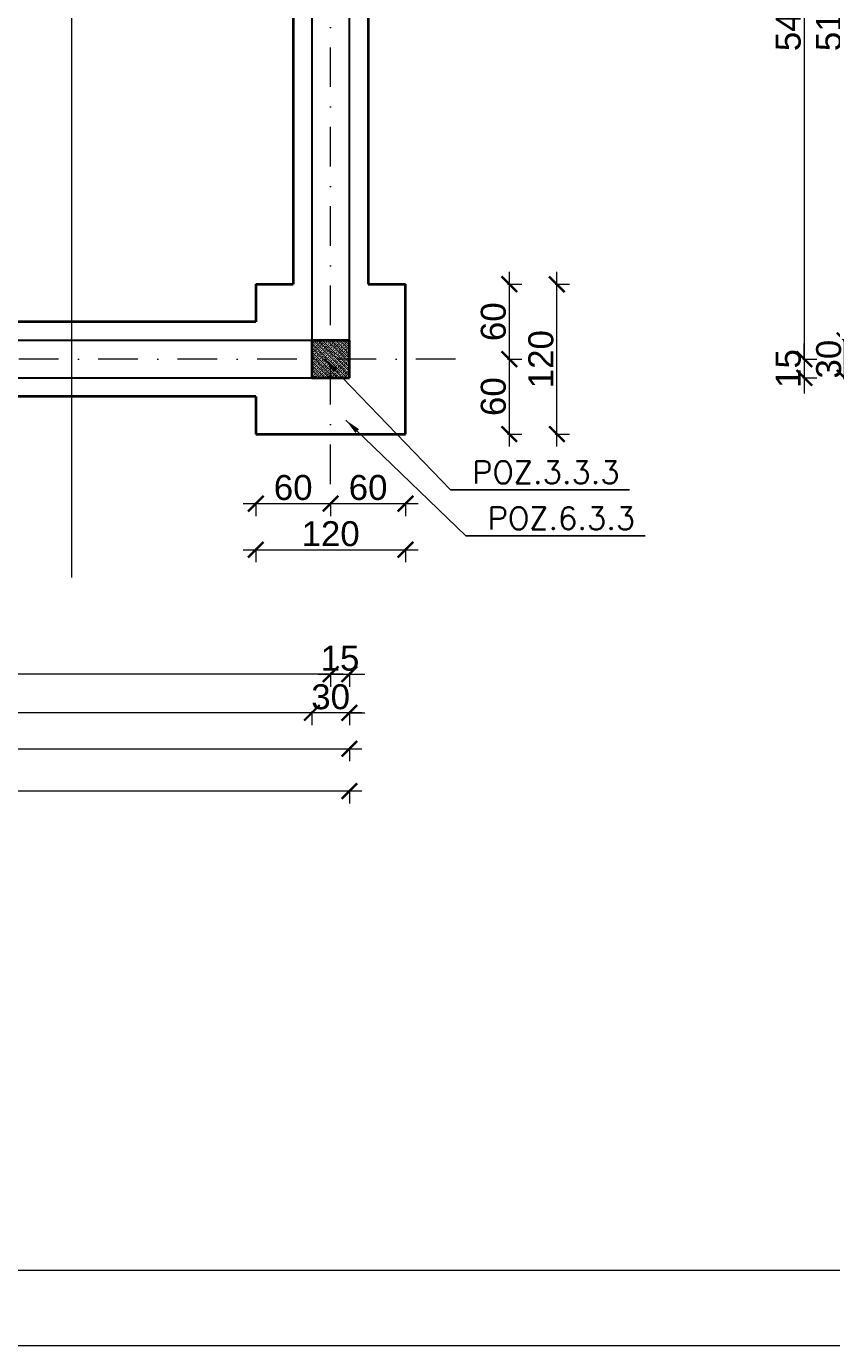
# Model space of a CAD drawing. Extents: x 4615668 to 9294084, y 5328875 to 10688993.
# Tile 15 of 67: x 4663027 to 4663672, y 5328982 to 5330039. Entities that reach past the tile are written whole.
import ezdxf

# ---------------------------------------------------------------- set-up
doc = ezdxf.new("R2010")
doc.units = 0
doc.header["$MEASUREMENT"] = 0
doc.linetypes.add('DASHDOT', pattern=[25.4, 12.7, -6.35, 0, -6.35])
for name, color, linetype, lineweight in [('hatch', 253, 'Continuous', 0), ('k', 7, 'Continuous', 13), ('K-OPISY', 252, 'Continuous', 15), ('K-SCIANY CIENKI', 163, 'Continuous', 30), ('K-SCIANY GRUBY', 195, 'Continuous', 40), ('K-WIDOK', 45, 'Continuous', 20), ('Osie', 175, 'DASHDOT', 9)]:
    doc.layers.add(name, color=color, linetype=linetype, lineweight=lineweight)
doc.styles.add('Arial Narrow 20', font='arial.ttf', dxfattribs={"height": 20})
doc.styles.add('Simplex', font='simplex.shx')
doc.dimstyles.new('1do100 ok', dxfattribs={"dimscale": 0.5, "dimtxt": 12, "dimasz": 25, "dimexe": 20, "dimexo": 0, "dimgap": 5, "dimtad": 1, "dimdec": 0, "dimzin": 9, "dimtxsty": 'Arial Narrow 20', "dimblk": 'ARCHTICK', "dimcen": 3, "dimdle": 20, "dimclrd": 256, "dimclre": 256, "dimclrt": 256, "dimadec": 0, "dimazin": 2, "dimtfac": 1, "dimtdec": 0, "dimtix": 1, "dimtmove": 2, "dimatfit": 3, "dimldrblk": 'NONE', "dimfxl": 0, "dimtvp": 1, "dimtolj": 1, "dimtzin": 0, "dimlwd": 5, "dimlwe": 5, "dimarcsym": 0})
doc.dimstyles.new('1do50', dxfattribs={"dimscale": 5, "dimtxt": 2.5, "dimasz": 2.5, "dimexe": 2.5, "dimexo": 0.5, "dimgap": 1, "dimtad": 1, "dimdec": 1, "dimrnd": 0.5, "dimzin": 12, "dimdsep": 46, "dimtxsty": 'Simplex', "dimblk": 'OBLIQUE', "dimcen": 0.5, "dimdle": 2.5, "dimclrd": 256, "dimclre": 256, "dimclrt": 256, "dimadec": 1, "dimazin": 3, "dimtfac": 1, "dimtdec": 1, "dimtix": 1, "dimtmove": 0, "dimatfit": 3, "dimfxl": 0, "dimtolj": 1, "dimtzin": 0, "dimarcsym": 0})

# ---------------------------------------------------------------- blocks, each defined once
blk = doc.blocks.new('_Oblique')
at = {"color": 0, "linetype": 'ByBlock', "lineweight": -2}
blk.add_line((-0.5, -0.5), (0.5, 0.5), dxfattribs=at)
blk = doc.blocks.new('G$C61CBF25F')
at = {"layer": 'Osie', "lineweight": 0, "ltscale": 2.5}
for p, q in [((1425, 0), (1425, 1880)), ((1525, 100), (204.8, 100))]:
    blk.add_line(p, q, dxfattribs=at)
blk = doc.blocks.new('_ArchTick')
at = {"color": 0, "linetype": 'ByBlock', "const_width": 0.15}
blk.add_lwpolyline([(-0.5, -0.5), (0.5, 0.5)], dxfattribs=at)
blk = doc.blocks.new('*D7198')
at = {"layer": 'Defpoints', "color": 0}
for p in [(4663307.3, 5330312.4), (4663344.9, 5329772.4), (4663650.1, 5329772.4)]:
    blk.add_point(p, dxfattribs=at)
at = {"layer": 'k', "lineweight": 5, "ltscale": 40}
for p, q in [((4663650.1, 5330322.4), (4663650.1, 5329762.4)), ((4663648.8, 5330312.4), (4663660.1, 5330312.4)), ((4663648.8, 5329772.4), (4663660.1, 5329772.4))]:
    blk.add_line(p, q, dxfattribs=at)
at = {"layer": 'k', "linetype": 'ByBlock', "lineweight": 5, "xscale": 12.5, "yscale": 12.5, "zscale": 12.5}
for p, rotation in [((4663650.1, 5330312.4), 90), ((4663650.1, 5329772.4), 270)]:
    blk.add_blockref('_ArchTick', p, dxfattribs=dict(at, rotation=rotation))
at = {"layer": 'k', "lineweight": 0, "ltscale": 40, "insert": (4663637.3, 5330042.4), "char_height": 20, "attachment_point": 5, "rotation": 90, "style": 'Arial Narrow 20'}
blk.add_mtext('\\A1;540', dxfattribs=at)
blk = doc.blocks.new('_None')
blk = doc.blocks.new('*D7199')
at = {"layer": 'Defpoints', "color": 0}
for p in [(4662700.7, 5329687.6), (4663270.7, 5329672.4), (4662700.7, 5329520.1)]:
    blk.add_point(p, dxfattribs=at)
at = {"layer": 'k', "lineweight": 5, "ltscale": 40}
for p, q in [((4663280.7, 5329520.1), (4662690.7, 5329520.1)), ((4662700.7, 5329521.4), (4662700.7, 5329510.1)), ((4663270.7, 5329521.4), (4663270.7, 5329510.1))]:
    blk.add_line(p, q, dxfattribs=at)
at = {"layer": 'k', "linetype": 'ByBlock', "lineweight": 5, "xscale": 12.5, "yscale": 12.5, "zscale": 12.5, "rotation": 180}
blk.add_blockref('_ArchTick', (4662700.7, 5329520.1), dxfattribs=at)
at = {"layer": 'k', "linetype": 'ByBlock', "lineweight": 5, "xscale": 12.5, "yscale": 12.5, "zscale": 12.5}
blk.add_blockref('_ArchTick', (4663270.7, 5329520.1), dxfattribs=at)
at = {"layer": 'k', "lineweight": 0, "ltscale": 40, "insert": (4662985.7, 5329532.8), "char_height": 20, "attachment_point": 5, "style": 'Arial Narrow 20'}
blk.add_mtext('\\A1;570', dxfattribs=at)
blk = doc.blocks.new('*D7220')
at = {"layer": 'Defpoints', "color": 0}
for p in [(4663270.7, 5329757.4), (4663285.7, 5329757.4), (4663285.7, 5329520.1)]:
    blk.add_point(p, dxfattribs=at)
at = {"layer": 'k', "lineweight": 5, "ltscale": 40}
for p, q in [((4663270.7, 5329520.1), (4663258.2, 5329520.1)), ((4663260.7, 5329520.1), (4663295.7, 5329520.1)), ((4663270.7, 5329521.4), (4663270.7, 5329510.1)), ((4663285.7, 5329521.4), (4663285.7, 5329510.1)), ((4663285.7, 5329520.1), (4663298.2, 5329520.1))]:
    blk.add_line(p, q, dxfattribs=at)
at = {"layer": 'k', "linetype": 'ByBlock', "lineweight": 5, "xscale": 12.5, "yscale": 12.5, "zscale": 12.5}
blk.add_blockref('_ArchTick', (4663270.7, 5329520.1), dxfattribs=at)
at = {"layer": 'k', "linetype": 'ByBlock', "lineweight": 5, "xscale": 12.5, "yscale": 12.5, "zscale": 12.5, "rotation": 180}
blk.add_blockref('_ArchTick', (4663285.7, 5329520.1), dxfattribs=at)
at = {"layer": 'k', "lineweight": 0, "ltscale": 40, "insert": (4663278.2, 5329532.8), "char_height": 20, "attachment_point": 5, "style": 'Arial Narrow 20'}
blk.add_mtext('\\A1;15', dxfattribs=at)
blk = doc.blocks.new('*D7221')
at = {"layer": 'Defpoints', "color": 0}
for p in [(4663344.9, 5329772.4), (4663285.7, 5329757.4), (4663650.1, 5329757.4)]:
    blk.add_point(p, dxfattribs=at)
at = {"layer": 'k', "lineweight": 5, "ltscale": 40}
for p, q in [((4663650.1, 5329772.4), (4663650.1, 5329784.9)), ((4663650.1, 5329782.4), (4663650.1, 5329747.4)), ((4663648.8, 5329772.4), (4663660.1, 5329772.4)), ((4663648.8, 5329757.4), (4663660.1, 5329757.4)), ((4663650.1, 5329757.4), (4663650.1, 5329744.9))]:
    blk.add_line(p, q, dxfattribs=at)
at = {"layer": 'k', "linetype": 'ByBlock', "lineweight": 5, "xscale": 12.5, "yscale": 12.5, "zscale": 12.5}
for p, rotation in [((4663650.1, 5329772.4), 270), ((4663650.1, 5329757.4), 90)]:
    blk.add_blockref('_ArchTick', p, dxfattribs=dict(at, rotation=rotation))
at = {"layer": 'k', "lineweight": 0, "ltscale": 40, "insert": (4663637.3, 5329764.9), "char_height": 20, "attachment_point": 5, "rotation": 90, "style": 'Arial Narrow 20'}
blk.add_mtext('\\A1;15', dxfattribs=at)
blk = doc.blocks.new('*D7222')
at = {"layer": 'Defpoints', "color": 0}
for p in [(4663284.4, 5329787.4), (4663682.4, 5329787.4), (4663285.7, 5329757.4)]:
    blk.add_point(p, dxfattribs=at)
at = {"layer": 'k', "lineweight": 5, "ltscale": 40}
for p, q in [((4663682.4, 5329787.4), (4663682.4, 5329799.9)), ((4663682.4, 5329747.4), (4663682.4, 5329797.4)), ((4663681.2, 5329787.4), (4663692.4, 5329787.4)), ((4663681.2, 5329757.4), (4663692.4, 5329757.4)), ((4663682.4, 5329757.4), (4663682.4, 5329744.9))]:
    blk.add_line(p, q, dxfattribs=at)
at = {"layer": 'k', "linetype": 'ByBlock', "lineweight": 5, "xscale": 12.5, "yscale": 12.5, "zscale": 12.5}
for p, rotation in [((4663682.4, 5329787.4), 270), ((4663682.4, 5329757.4), 90)]:
    blk.add_blockref('_ArchTick', p, dxfattribs=dict(at, rotation=rotation))
at = {"layer": 'k', "lineweight": 0, "ltscale": 40, "insert": (4663669.7, 5329772.4), "char_height": 20, "attachment_point": 5, "rotation": 90, "style": 'Arial Narrow 20'}
blk.add_mtext('\\A1;30', dxfattribs=at)
blk = doc.blocks.new('*D7223')
at = {"layer": 'Defpoints', "color": 0}
for p in [(4663284.1, 5330297.4), (4663682.4, 5330297.4), (4663284.4, 5329787.4)]:
    blk.add_point(p, dxfattribs=at)
at = {"layer": 'k', "lineweight": 5, "ltscale": 40}
for p, q in [((4663682.4, 5329777.4), (4663682.4, 5330307.4)), ((4663681.2, 5330297.4), (4663692.4, 5330297.4)), ((4663681.2, 5329787.4), (4663692.4, 5329787.4))]:
    blk.add_line(p, q, dxfattribs=at)
at = {"layer": 'k', "linetype": 'ByBlock', "lineweight": 5, "xscale": 12.5, "yscale": 12.5, "zscale": 12.5}
for p, rotation in [((4663682.4, 5330297.4), 90), ((4663682.4, 5329787.4), 270)]:
    blk.add_blockref('_ArchTick', p, dxfattribs=dict(at, rotation=rotation))
at = {"layer": 'k', "lineweight": 0, "ltscale": 40, "insert": (4663669.7, 5330042.4), "char_height": 20, "attachment_point": 5, "rotation": 90, "style": 'Arial Narrow 20'}
blk.add_mtext('\\A1;510', dxfattribs=at)
blk = doc.blocks.new('*D7229')
at = {"layer": 'Defpoints', "color": 0}
for p in [(4663285.7, 5331467.4), (4663285.7, 5329757.4), (4663712.3, 5329757.4)]:
    blk.add_point(p, dxfattribs=at)
at = {"layer": 'k', "lineweight": 5, "ltscale": 40}
for p, q in [((4663712.3, 5331477.4), (4663712.3, 5329747.4)), ((4663711.1, 5331467.4), (4663722.3, 5331467.4)), ((4663711.1, 5329757.4), (4663722.3, 5329757.4))]:
    blk.add_line(p, q, dxfattribs=at)
at = {"layer": 'k', "linetype": 'ByBlock', "lineweight": 5, "xscale": 12.5, "yscale": 12.5, "zscale": 12.5}
for p, rotation in [((4663712.3, 5331467.4), 90), ((4663712.3, 5329757.4), 270)]:
    blk.add_blockref('_ArchTick', p, dxfattribs=dict(at, rotation=rotation))
at = {"layer": 'k', "lineweight": 0, "ltscale": 40, "insert": (4663699.6, 5330612.4), "char_height": 20, "attachment_point": 5, "rotation": 90, "style": 'Arial Narrow 20'}
blk.add_mtext('\\A1;1710', dxfattribs=at)
blk = doc.blocks.new('*D7239')
at = {"layer": 'Defpoints', "color": 0}
for p in [(4663330.7, 5329832.4), (4663330.7, 5329772.4), (4663413.8, 5329772.4)]:
    blk.add_point(p, dxfattribs=at)
at = {"layer": 'k', "lineweight": 5, "ltscale": 40}
for p, q in [((4663413.8, 5329842.4), (4663413.8, 5329762.4)), ((4663412.5, 5329832.4), (4663423.8, 5329832.4)), ((4663412.5, 5329772.4), (4663423.8, 5329772.4))]:
    blk.add_line(p, q, dxfattribs=at)
at = {"layer": 'k', "linetype": 'ByBlock', "lineweight": 5, "xscale": 12.5, "yscale": 12.5, "zscale": 12.5}
for p, rotation in [((4663413.8, 5329832.4), 90), ((4663413.8, 5329772.4), 270)]:
    blk.add_blockref('_ArchTick', p, dxfattribs=dict(at, rotation=rotation))
at = {"layer": 'k', "lineweight": 0, "ltscale": 40, "insert": (4663401.1, 5329802.4), "char_height": 20, "attachment_point": 5, "rotation": 90, "style": 'Arial Narrow 20'}
blk.add_mtext('\\A1;60', dxfattribs=at)
blk = doc.blocks.new('*D7240')
at = {"layer": 'Defpoints', "color": 0}
for p in [(4663330.7, 5329772.4), (4663330.7, 5329712.4), (4663413.8, 5329712.4)]:
    blk.add_point(p, dxfattribs=at)
at = {"layer": 'k', "lineweight": 5, "ltscale": 40}
for p, q in [((4663413.8, 5329782.4), (4663413.8, 5329702.4)), ((4663412.5, 5329772.4), (4663423.8, 5329772.4)), ((4663412.5, 5329712.4), (4663423.8, 5329712.4))]:
    blk.add_line(p, q, dxfattribs=at)
at = {"layer": 'k', "linetype": 'ByBlock', "lineweight": 5, "xscale": 12.5, "yscale": 12.5, "zscale": 12.5}
for p, rotation in [((4663413.8, 5329772.4), 90), ((4663413.8, 5329712.4), 270)]:
    blk.add_blockref('_ArchTick', p, dxfattribs=dict(at, rotation=rotation))
at = {"layer": 'k', "lineweight": 0, "ltscale": 40, "insert": (4663401.1, 5329742.4), "char_height": 20, "attachment_point": 5, "rotation": 90, "style": 'Arial Narrow 20'}
blk.add_mtext('\\A1;60', dxfattribs=at)
blk = doc.blocks.new('*D7241')
at = {"layer": 'Defpoints', "color": 0}
for p in [(4663210.7, 5329712.4), (4663270.7, 5329712.4), (4663270.7, 5329656.7)]:
    blk.add_point(p, dxfattribs=at)
at = {"layer": 'k', "lineweight": 5, "ltscale": 40}
for p, q in [((4663200.7, 5329656.7), (4663280.7, 5329656.7)), ((4663210.7, 5329658), (4663210.7, 5329646.7)), ((4663270.7, 5329658), (4663270.7, 5329646.7))]:
    blk.add_line(p, q, dxfattribs=at)
at = {"layer": 'k', "linetype": 'ByBlock', "lineweight": 5, "xscale": 12.5, "yscale": 12.5, "zscale": 12.5, "rotation": 180}
blk.add_blockref('_ArchTick', (4663210.7, 5329656.7), dxfattribs=at)
at = {"layer": 'k', "linetype": 'ByBlock', "lineweight": 5, "xscale": 12.5, "yscale": 12.5, "zscale": 12.5}
blk.add_blockref('_ArchTick', (4663270.7, 5329656.7), dxfattribs=at)
at = {"layer": 'k', "lineweight": 0, "ltscale": 40, "insert": (4663240.7, 5329669.5), "char_height": 20, "attachment_point": 5, "style": 'Arial Narrow 20'}
blk.add_mtext('\\A1;60', dxfattribs=at)
blk = doc.blocks.new('*D7242')
at = {"layer": 'Defpoints', "color": 0}
for p in [(4663270.7, 5329712.4), (4663330.7, 5329712.4), (4663330.7, 5329656.7)]:
    blk.add_point(p, dxfattribs=at)
at = {"layer": 'k', "lineweight": 5, "ltscale": 40}
for p, q in [((4663260.7, 5329656.7), (4663340.7, 5329656.7)), ((4663270.7, 5329658), (4663270.7, 5329646.7)), ((4663330.7, 5329658), (4663330.7, 5329646.7))]:
    blk.add_line(p, q, dxfattribs=at)
at = {"layer": 'k', "linetype": 'ByBlock', "lineweight": 5, "xscale": 12.5, "yscale": 12.5, "zscale": 12.5, "rotation": 180}
blk.add_blockref('_ArchTick', (4663270.7, 5329656.7), dxfattribs=at)
at = {"layer": 'k', "linetype": 'ByBlock', "lineweight": 5, "xscale": 12.5, "yscale": 12.5, "zscale": 12.5}
blk.add_blockref('_ArchTick', (4663330.7, 5329656.7), dxfattribs=at)
at = {"layer": 'k', "lineweight": 0, "ltscale": 40, "insert": (4663300.7, 5329669.5), "char_height": 20, "attachment_point": 5, "style": 'Arial Narrow 20'}
blk.add_mtext('\\A1;60', dxfattribs=at)
blk = doc.blocks.new('*D7243')
at = {"layer": 'Defpoints', "color": 0}
for p in [(4663210.7, 5329712.4), (4663330.7, 5329712.4), (4663330.7, 5329619.8)]:
    blk.add_point(p, dxfattribs=at)
at = {"layer": 'k', "lineweight": 5, "ltscale": 40}
for p, q in [((4663200.7, 5329619.8), (4663340.7, 5329619.8)), ((4663210.7, 5329621.1), (4663210.7, 5329609.8)), ((4663330.7, 5329621.1), (4663330.7, 5329609.8))]:
    blk.add_line(p, q, dxfattribs=at)
at = {"layer": 'k', "linetype": 'ByBlock', "lineweight": 5, "xscale": 12.5, "yscale": 12.5, "zscale": 12.5, "rotation": 180}
blk.add_blockref('_ArchTick', (4663210.7, 5329619.8), dxfattribs=at)
at = {"layer": 'k', "linetype": 'ByBlock', "lineweight": 5, "xscale": 12.5, "yscale": 12.5, "zscale": 12.5}
blk.add_blockref('_ArchTick', (4663330.7, 5329619.8), dxfattribs=at)
at = {"layer": 'k', "lineweight": 0, "ltscale": 40, "insert": (4663270.7, 5329632.5), "char_height": 20, "attachment_point": 5, "style": 'Arial Narrow 20'}
blk.add_mtext('\\A1;120', dxfattribs=at)
blk = doc.blocks.new('*D7244')
at = {"layer": 'Defpoints', "color": 0}
for p in [(4663330.7, 5329832.4), (4663451.9, 5329832.4), (4663330.7, 5329712.4)]:
    blk.add_point(p, dxfattribs=at)
at = {"layer": 'k', "lineweight": 5, "ltscale": 40}
for p, q in [((4663451.9, 5329702.4), (4663451.9, 5329842.4)), ((4663450.6, 5329832.4), (4663461.9, 5329832.4)), ((4663450.6, 5329712.4), (4663461.9, 5329712.4))]:
    blk.add_line(p, q, dxfattribs=at)
at = {"layer": 'k', "linetype": 'ByBlock', "lineweight": 5, "xscale": 12.5, "yscale": 12.5, "zscale": 12.5}
for p, rotation in [((4663451.9, 5329832.4), 90), ((4663451.9, 5329712.4), 270)]:
    blk.add_blockref('_ArchTick', p, dxfattribs=dict(at, rotation=rotation))
at = {"layer": 'k', "lineweight": 0, "ltscale": 40, "insert": (4663439.2, 5329772.4), "char_height": 20, "attachment_point": 5, "rotation": 90, "style": 'Arial Narrow 20'}
blk.add_mtext('\\A1;120', dxfattribs=at)
blk = doc.blocks.new('*D7245')
at = {"layer": 'Defpoints', "color": 0}
for p in [(4663255.7, 5329757.4), (4663285.7, 5329757.4), (4663255.7, 5329489.2)]:
    blk.add_point(p, dxfattribs=at)
at = {"layer": 'k', "lineweight": 5, "ltscale": 40}
for p, q in [((4663255.7, 5329489.2), (4663243.2, 5329489.2)), ((4663295.7, 5329489.2), (4663245.7, 5329489.2)), ((4663255.7, 5329490.5), (4663255.7, 5329479.2)), ((4663285.7, 5329490.5), (4663285.7, 5329479.2)), ((4663285.7, 5329489.2), (4663298.2, 5329489.2))]:
    blk.add_line(p, q, dxfattribs=at)
at = {"layer": 'k', "linetype": 'ByBlock', "lineweight": 5, "xscale": 12.5, "yscale": 12.5, "zscale": 12.5}
blk.add_blockref('_ArchTick', (4663255.7, 5329489.2), dxfattribs=at)
at = {"layer": 'k', "linetype": 'ByBlock', "lineweight": 5, "xscale": 12.5, "yscale": 12.5, "zscale": 12.5, "rotation": 180}
blk.add_blockref('_ArchTick', (4663285.7, 5329489.2), dxfattribs=at)
at = {"layer": 'k', "lineweight": 0, "ltscale": 40, "insert": (4663270.7, 5329501.9), "char_height": 20, "attachment_point": 5, "style": 'Arial Narrow 20'}
blk.add_mtext('\\A1;30', dxfattribs=at)
blk = doc.blocks.new('*D7246')
at = {"layer": 'Defpoints', "color": 0}
for p in [(4662715.7, 5329757.4), (4663255.7, 5329757.4), (4662715.7, 5329489.2)]:
    blk.add_point(p, dxfattribs=at)
at = {"layer": 'k', "lineweight": 5, "ltscale": 40}
for p, q in [((4663265.7, 5329489.2), (4662705.7, 5329489.2)), ((4662715.7, 5329490.5), (4662715.7, 5329479.2)), ((4663255.7, 5329490.5), (4663255.7, 5329479.2))]:
    blk.add_line(p, q, dxfattribs=at)
at = {"layer": 'k', "linetype": 'ByBlock', "lineweight": 5, "xscale": 12.5, "yscale": 12.5, "zscale": 12.5, "rotation": 180}
blk.add_blockref('_ArchTick', (4662715.7, 5329489.2), dxfattribs=at)
at = {"layer": 'k', "linetype": 'ByBlock', "lineweight": 5, "xscale": 12.5, "yscale": 12.5, "zscale": 12.5}
blk.add_blockref('_ArchTick', (4663255.7, 5329489.2), dxfattribs=at)
at = {"layer": 'k', "lineweight": 0, "ltscale": 40, "insert": (4662985.7, 5329501.9), "char_height": 20, "attachment_point": 5, "style": 'Arial Narrow 20'}
blk.add_mtext('\\A1;540', dxfattribs=at)
blk = doc.blocks.new('*D7253')
at = {"layer": 'Defpoints', "color": 0}
for p in [(4662135.7, 5329757.4), (4663285.7, 5329757.4), (4663285.7, 5329460.4)]:
    blk.add_point(p, dxfattribs=at)
at = {"layer": 'k', "lineweight": 5, "ltscale": 40}
for p, q in [((4662125.7, 5329460.4), (4663295.7, 5329460.4)), ((4662135.7, 5329461.6), (4662135.7, 5329450.4)), ((4663285.7, 5329461.6), (4663285.7, 5329450.4))]:
    blk.add_line(p, q, dxfattribs=at)
at = {"layer": 'k', "linetype": 'ByBlock', "lineweight": 5, "xscale": 12.5, "yscale": 12.5, "zscale": 12.5, "rotation": 180}
blk.add_blockref('_ArchTick', (4662135.7, 5329460.4), dxfattribs=at)
at = {"layer": 'k', "linetype": 'ByBlock', "lineweight": 5, "xscale": 12.5, "yscale": 12.5, "zscale": 12.5}
blk.add_blockref('_ArchTick', (4663285.7, 5329460.4), dxfattribs=at)
at = {"layer": 'k', "lineweight": 0, "ltscale": 40, "insert": (4662710.7, 5329473.1), "char_height": 20, "attachment_point": 5, "style": 'Arial Narrow 20'}
blk.add_mtext('\\A1;1150', dxfattribs=at)
blk = doc.blocks.new('*D7254')
at = {"layer": 'Defpoints', "color": 0}
for p in [(4661925.7, 5330297.4), (4663285.7, 5329757.4), (4661925.7, 5329426.5)]:
    blk.add_point(p, dxfattribs=at)
at = {"layer": 'k', "lineweight": 5, "ltscale": 40}
for p, q in [((4663295.7, 5329426.5), (4661915.7, 5329426.5)), ((4661925.7, 5329427.8), (4661925.7, 5329416.5)), ((4663285.7, 5329427.8), (4663285.7, 5329416.5))]:
    blk.add_line(p, q, dxfattribs=at)
at = {"layer": 'k', "linetype": 'ByBlock', "lineweight": 5, "xscale": 12.5, "yscale": 12.5, "zscale": 12.5, "rotation": 180}
blk.add_blockref('_ArchTick', (4661925.7, 5329426.5), dxfattribs=at)
at = {"layer": 'k', "linetype": 'ByBlock', "lineweight": 5, "xscale": 12.5, "yscale": 12.5, "zscale": 12.5}
blk.add_blockref('_ArchTick', (4663285.7, 5329426.5), dxfattribs=at)
at = {"layer": 'k', "lineweight": 0, "ltscale": 40, "insert": (4662605.7, 5329439.2), "char_height": 20, "attachment_point": 5, "style": 'Arial Narrow 20'}
blk.add_mtext('\\A1;1360', dxfattribs=at)

msp = doc.modelspace()

# ---------------------------------------------------------------- linework, layer by layer
at = {"layer": 'hatch', "color": 252}
for points in [[(4660525.3, 5328982.4), (4664725.3, 5328982.4), (4664725.3, 5331967.4), (4660525.3, 5331967.4)], [(4660525.3, 5328982.4), (4664725.3, 5328982.4), (4664725.3, 5331967.4), (4660525.3, 5331967.4)], [(4660845.3, 5331907.4), (4664665.3, 5331907.4), (4664665.3, 5329042.4), (4660845.3, 5329042.4)]]:
    msp.add_lwpolyline(points, close=True, dxfattribs=at)
at = {"layer": 'k', "lineweight": 0, "ltscale": 40}
msp.add_line((4663063.1, 5331615.9), (4663063.1, 5329597.5), dxfattribs=at)
at = {"layer": 'K-SCIANY CIENKI'}
for p, q in [((4663255.7, 5330297.4), (4663255.7, 5329807.1)), ((4663285.7, 5329807.1), (4663285.7, 5330297.4)), ((4663255.7, 5329807.1), (4663255.7, 5329787.4)), ((4663285.7, 5329787.4), (4663285.7, 5329807.1)), ((4663255.7, 5329787.4), (4662715.7, 5329787.4)), ((4663255.7, 5329757.4), (4663255.7, 5329787.4)), ((4663255.7, 5329787.4), (4663285.7, 5329787.4)), ((4662715.7, 5329757.4), (4663255.7, 5329757.4))]:
    msp.add_line(p, q, dxfattribs=at)
at = {"layer": 'K-SCIANY GRUBY'}
for p, q in [((4663240.7, 5330212.4), (4663240.7, 5329832.4)), ((4663300.7, 5330212.4), (4663300.7, 5329832.4)), ((4663210.7, 5329832.4), (4663210.7, 5329802.4)), ((4663210.7, 5329832.4), (4663240.7, 5329832.4)), ((4663300.7, 5329832.4), (4663330.7, 5329832.4)), ((4663330.7, 5329742.4), (4663330.7, 5329832.4)), ((4663210.7, 5329802.4), (4662800.7, 5329802.4)), ((4663285.7, 5329787.4), (4663255.7, 5329787.4)), ((4663255.7, 5329787.4), (4663255.7, 5329757.4)), ((4663285.7, 5329757.4), (4663285.7, 5329787.4)), ((4663255.7, 5329757.4), (4663285.7, 5329757.4)), ((4663210.7, 5329742.4), (4662800.7, 5329742.4)), ((4663210.7, 5329742.4), (4663210.7, 5329712.4)), ((4663330.7, 5329712.4), (4663330.7, 5329742.4)), ((4663210.7, 5329712.4), (4663330.7, 5329712.4))]:
    msp.add_line(p, q, dxfattribs=at)
at = {"layer": 'K-WIDOK', "linetype": 'Continuous', "lineweight": 0}
for p, q in [((4663255.7, 5329787.1), (4663256.1, 5329786.7)), ((4663255.7, 5329785.3), (4663283.7, 5329757.4)), ((4663256.1, 5329783.2), (4663257, 5329782.3)), ((4663256.5, 5329786.3), (4663257.4, 5329785.4)), ((4663257.2, 5329787.4), (4663285.7, 5329758.8)), ((4663257.9, 5329784.9), (4663258.7, 5329784.1)), ((4663259, 5329787.4), (4663259.2, 5329787.2)), ((4663259.2, 5329783.6), (4663260.1, 5329782.7)), ((4663259.6, 5329786.7), (4663260.5, 5329785.8)), ((4663260.7, 5329787.4), (4663285.7, 5329762.4)), ((4663260.9, 5329785.4), (4663261.8, 5329784.5)), ((4663262.3, 5329784.1), (4663263.2, 5329783.2)), ((4663262.7, 5329787.2), (4663263.6, 5329786.3)), ((4663264, 5329785.8), (4663264.9, 5329784.9)), ((4663264.3, 5329787.4), (4663285.7, 5329765.9)), ((4663265.4, 5329784.5), (4663266.2, 5329783.6)), ((4663266, 5329787.4), (4663266.7, 5329786.7)), ((4663266.7, 5329783.2), (4663267.6, 5329782.3)), ((4663267.1, 5329786.3), (4663268, 5329785.4)), ((4663267.8, 5329787.4), (4663285.7, 5329769.4)), ((4663268.5, 5329784.9), (4663269.3, 5329784.1)), ((4663269.6, 5329787.4), (4663269.8, 5329787.2)), ((4663269.8, 5329783.6), (4663270.7, 5329782.7)), ((4663270.2, 5329786.7), (4663271.1, 5329785.8)), ((4663271.3, 5329787.4), (4663285.7, 5329773)), ((4663271.6, 5329785.4), (4663272.4, 5329784.5)), ((4663272.9, 5329784.1), (4663273.8, 5329783.2)), ((4663273.3, 5329787.2), (4663274.2, 5329786.3)), ((4663274.6, 5329785.8), (4663275.5, 5329784.9)), ((4663274.9, 5329787.4), (4663285.7, 5329776.5)), ((4663276, 5329784.5), (4663276.9, 5329783.6)), ((4663276.6, 5329787.4), (4663277.3, 5329786.7)), ((4663277.3, 5329783.2), (4663278.2, 5329782.3)), ((4663277.7, 5329786.3), (4663278.6, 5329785.4)), ((4663278.4, 5329787.4), (4663285.7, 5329780)), ((4663279.1, 5329784.9), (4663279.9, 5329784.1)), ((4663280.2, 5329787.4), (4663280.4, 5329787.2)), ((4663280.4, 5329783.6), (4663281.3, 5329782.7)), ((4663280.8, 5329786.7), (4663281.7, 5329785.8)), ((4663281.9, 5329787.4), (4663285.7, 5329783.6)), ((4663282.2, 5329785.4), (4663283, 5329784.5)), ((4663283.5, 5329784.1), (4663284.4, 5329783.2)), ((4663283.9, 5329787.2), (4663284.8, 5329786.3)), ((4663285.3, 5329785.8), (4663285.7, 5329785.3)), ((4663285.5, 5329787.4), (4663285.7, 5329787.1)), ((4663255.7, 5329781.8), (4663280.1, 5329757.4)), ((4663255.7, 5329780), (4663256.5, 5329779.2)), ((4663255.7, 5329778.2), (4663276.6, 5329757.4)), ((4663255.7, 5329776.4), (4663256.1, 5329776.1)), ((4663255.7, 5329774.7), (4663273, 5329757.4)), ((4663256.1, 5329772.6), (4663257, 5329771.7)), ((4663256.5, 5329775.7), (4663257.4, 5329774.8)), ((4663257, 5329778.8), (4663257.9, 5329777.9)), ((4663257.4, 5329781.9), (4663258.3, 5329781)), ((4663257.9, 5329774.3), (4663258.7, 5329773.5)), ((4663258.3, 5329777.4), (4663259.2, 5329776.6)), ((4663258.7, 5329780.5), (4663259.6, 5329779.6)), ((4663259.2, 5329773), (4663260.1, 5329772.1)), ((4663259.6, 5329776.1), (4663260.5, 5329775.2)), ((4663260.1, 5329779.2), (4663260.9, 5329778.3)), ((4663260.5, 5329782.3), (4663261.4, 5329781.4)), ((4663260.9, 5329774.8), (4663261.8, 5329773.9)), ((4663261.4, 5329777.9), (4663262.3, 5329777)), ((4663261.8, 5329781), (4663262.7, 5329780.1)), ((4663262.3, 5329773.5), (4663263.2, 5329772.6)), ((4663262.7, 5329776.6), (4663263.6, 5329775.7)), ((4663263.2, 5329779.6), (4663264, 5329778.8)), ((4663263.6, 5329782.7), (4663264.5, 5329781.9)), ((4663264, 5329775.2), (4663264.9, 5329774.3)), ((4663264.5, 5329778.3), (4663265.4, 5329777.4)), ((4663264.9, 5329781.4), (4663265.8, 5329780.5)), ((4663265.4, 5329773.9), (4663266.2, 5329773)), ((4663265.8, 5329777), (4663266.7, 5329776.1)), ((4663266.2, 5329780.1), (4663267.1, 5329779.2)), ((4663266.7, 5329772.6), (4663267.6, 5329771.7)), ((4663267.1, 5329775.7), (4663268, 5329774.8)), ((4663267.6, 5329778.8), (4663268.5, 5329777.9)), ((4663268, 5329781.9), (4663268.9, 5329781)), ((4663268.5, 5329774.3), (4663269.3, 5329773.5)), ((4663268.9, 5329777.4), (4663269.8, 5329776.6)), ((4663269.3, 5329780.5), (4663270.2, 5329779.6)), ((4663269.8, 5329773), (4663270.7, 5329772.1)), ((4663270.2, 5329776.1), (4663271.1, 5329775.2)), ((4663270.7, 5329779.2), (4663271.6, 5329778.3)), ((4663271.1, 5329782.3), (4663272, 5329781.4)), ((4663271.6, 5329774.8), (4663272.4, 5329773.9)), ((4663272, 5329777.9), (4663272.9, 5329777)), ((4663272.4, 5329781), (4663273.3, 5329780.1)), ((4663272.9, 5329773.5), (4663273.8, 5329772.6)), ((4663273.3, 5329776.6), (4663274.2, 5329775.7)), ((4663273.8, 5329779.6), (4663274.6, 5329778.8)), ((4663274.2, 5329782.7), (4663275.1, 5329781.9)), ((4663274.6, 5329775.2), (4663275.5, 5329774.3)), ((4663275.1, 5329778.3), (4663276, 5329777.4)), ((4663275.5, 5329781.4), (4663276.4, 5329780.5)), ((4663276, 5329773.9), (4663276.9, 5329773)), ((4663276.4, 5329777), (4663277.3, 5329776.1)), ((4663276.9, 5329780.1), (4663277.7, 5329779.2)), ((4663277.3, 5329772.6), (4663278.2, 5329771.7)), ((4663277.7, 5329775.7), (4663278.6, 5329774.8)), ((4663278.2, 5329778.8), (4663279.1, 5329777.9)), ((4663278.6, 5329781.9), (4663279.5, 5329781)), ((4663279.1, 5329774.3), (4663279.9, 5329773.5)), ((4663279.5, 5329777.4), (4663280.4, 5329776.6)), ((4663279.9, 5329780.5), (4663280.8, 5329779.6)), ((4663280.4, 5329773), (4663281.3, 5329772.1)), ((4663280.8, 5329776.1), (4663281.7, 5329775.2)), ((4663281.3, 5329779.2), (4663282.2, 5329778.3)), ((4663281.7, 5329782.3), (4663282.6, 5329781.4)), ((4663282.2, 5329774.8), (4663283, 5329773.9)), ((4663282.6, 5329777.9), (4663283.5, 5329777)), ((4663283, 5329781), (4663283.9, 5329780.1)), ((4663283.5, 5329773.5), (4663284.4, 5329772.6)), ((4663283.9, 5329776.6), (4663284.8, 5329775.7)), ((4663284.4, 5329779.6), (4663285.3, 5329778.8)), ((4663284.8, 5329782.7), (4663285.7, 5329781.9)), ((4663285.3, 5329775.2), (4663285.7, 5329774.7)), ((4663285.7, 5329778.3), (4663285.7, 5329778.3)), ((4663255.7, 5329771.1), (4663269.5, 5329757.4)), ((4663255.7, 5329769.4), (4663256.5, 5329768.6)), ((4663255.7, 5329767.6), (4663266, 5329757.4)), ((4663255.7, 5329765.8), (4663256.1, 5329765.5)), ((4663255.7, 5329764.1), (4663262.4, 5329757.4)), ((4663256.5, 5329765.1), (4663257.4, 5329764.2)), ((4663257, 5329768.2), (4663257.9, 5329767.3)), ((4663257.4, 5329771.2), (4663258.3, 5329770.4)), ((4663257.9, 5329763.7), (4663258.7, 5329762.9)), ((4663258.3, 5329766.8), (4663259.2, 5329765.9)), ((4663258.7, 5329769.9), (4663259.6, 5329769)), ((4663259.2, 5329762.4), (4663260.1, 5329761.5)), ((4663259.6, 5329765.5), (4663260.5, 5329764.6)), ((4663260.1, 5329768.6), (4663260.9, 5329767.7)), ((4663260.5, 5329771.7), (4663261.4, 5329770.8)), ((4663260.9, 5329764.2), (4663261.8, 5329763.3)), ((4663261.4, 5329767.3), (4663262.3, 5329766.4)), ((4663261.8, 5329770.4), (4663262.7, 5329769.5)), ((4663262.3, 5329762.9), (4663263.2, 5329762)), ((4663262.7, 5329765.9), (4663263.6, 5329765.1)), ((4663263.2, 5329769), (4663264, 5329768.2)), ((4663263.6, 5329772.1), (4663264.5, 5329771.2)), ((4663264, 5329764.6), (4663264.9, 5329763.7)), ((4663264.5, 5329767.7), (4663265.4, 5329766.8)), ((4663264.9, 5329770.8), (4663265.8, 5329769.9)), ((4663265.4, 5329763.3), (4663266.2, 5329762.4)), ((4663265.8, 5329766.4), (4663266.7, 5329765.5)), ((4663266.2, 5329769.5), (4663267.1, 5329768.6)), ((4663267.1, 5329765.1), (4663268, 5329764.2)), ((4663267.6, 5329768.2), (4663268.5, 5329767.3)), ((4663268, 5329771.2), (4663268.9, 5329770.4)), ((4663268.5, 5329763.7), (4663269.3, 5329762.9)), ((4663268.9, 5329766.8), (4663269.8, 5329765.9)), ((4663269.3, 5329769.9), (4663270.2, 5329769)), ((4663269.8, 5329762.4), (4663270.7, 5329761.5)), ((4663270.2, 5329765.5), (4663271.1, 5329764.6)), ((4663270.7, 5329768.6), (4663271.6, 5329767.7)), ((4663271.1, 5329771.7), (4663272, 5329770.8)), ((4663271.6, 5329764.2), (4663272.4, 5329763.3)), ((4663272, 5329767.3), (4663272.9, 5329766.4)), ((4663272.4, 5329770.4), (4663273.3, 5329769.5)), ((4663272.9, 5329762.9), (4663273.8, 5329762)), ((4663273.3, 5329765.9), (4663274.2, 5329765.1)), ((4663273.8, 5329769), (4663274.6, 5329768.2)), ((4663274.2, 5329772.1), (4663275.1, 5329771.2)), ((4663274.6, 5329764.6), (4663275.5, 5329763.7)), ((4663275.1, 5329767.7), (4663276, 5329766.8)), ((4663275.5, 5329770.8), (4663276.4, 5329769.9)), ((4663276, 5329763.3), (4663276.9, 5329762.4)), ((4663276.4, 5329766.4), (4663277.3, 5329765.5)), ((4663276.9, 5329769.5), (4663277.7, 5329768.6)), ((4663277.7, 5329765.1), (4663278.6, 5329764.2)), ((4663278.2, 5329768.2), (4663279.1, 5329767.3)), ((4663278.6, 5329771.2), (4663279.5, 5329770.4)), ((4663279.1, 5329763.7), (4663279.9, 5329762.9)), ((4663279.5, 5329766.8), (4663280.4, 5329765.9)), ((4663279.9, 5329769.9), (4663280.8, 5329769)), ((4663280.4, 5329762.4), (4663281.3, 5329761.5)), ((4663280.8, 5329765.5), (4663281.7, 5329764.6)), ((4663281.3, 5329768.6), (4663282.2, 5329767.7)), ((4663281.7, 5329771.7), (4663282.6, 5329770.8)), ((4663282.2, 5329764.2), (4663283, 5329763.3)), ((4663282.6, 5329767.3), (4663283.5, 5329766.4)), ((4663283, 5329770.4), (4663283.9, 5329769.5)), ((4663283.5, 5329762.9), (4663284.4, 5329762)), ((4663283.9, 5329765.9), (4663284.8, 5329765.1)), ((4663284.4, 5329769), (4663285.3, 5329768.2)), ((4663284.8, 5329772.1), (4663285.7, 5329771.2)), ((4663285.3, 5329764.6), (4663285.7, 5329764.1)), ((4663285.7, 5329767.7), (4663285.7, 5329767.7)), ((4663255.7, 5329760.5), (4663258.9, 5329757.4)), ((4663255.7, 5329758.8), (4663256.5, 5329758)), ((4663256.1, 5329762), (4663257, 5329761.1)), ((4663257, 5329757.5), (4663257.1, 5329757.4)), ((4663257.4, 5329760.6), (4663258.3, 5329759.8)), ((4663258.7, 5329759.3), (4663259.6, 5329758.4)), ((4663260.1, 5329758), (4663260.7, 5329757.4)), ((4663260.5, 5329761.1), (4663261.4, 5329760.2)), ((4663261.8, 5329759.8), (4663262.7, 5329758.9)), ((4663263.2, 5329758.4), (4663264, 5329757.5)), ((4663263.6, 5329761.5), (4663264.5, 5329760.6)), ((4663264.9, 5329760.2), (4663265.8, 5329759.3)), ((4663266.2, 5329758.9), (4663267.1, 5329758)), ((4663266.7, 5329762), (4663267.6, 5329761.1)), ((4663267.6, 5329757.5), (4663267.7, 5329757.4)), ((4663268, 5329760.6), (4663268.9, 5329759.8)), ((4663269.3, 5329759.3), (4663270.2, 5329758.4)), ((4663270.7, 5329758), (4663271.3, 5329757.4)), ((4663271.1, 5329761.1), (4663272, 5329760.2)), ((4663272.4, 5329759.8), (4663273.3, 5329758.9)), ((4663273.8, 5329758.4), (4663274.6, 5329757.5)), ((4663274.2, 5329761.5), (4663275.1, 5329760.6)), ((4663275.5, 5329760.2), (4663276.4, 5329759.3)), ((4663276.9, 5329758.9), (4663277.7, 5329758)), ((4663277.3, 5329762), (4663278.2, 5329761.1)), ((4663278.2, 5329757.5), (4663278.3, 5329757.4)), ((4663278.6, 5329760.6), (4663279.5, 5329759.8)), ((4663279.9, 5329759.3), (4663280.8, 5329758.4)), ((4663281.3, 5329758), (4663281.9, 5329757.4)), ((4663281.7, 5329761.1), (4663282.6, 5329760.2)), ((4663283, 5329759.8), (4663283.9, 5329758.9)), ((4663284.4, 5329758.4), (4663285.3, 5329757.5)), ((4663284.8, 5329761.5), (4663285.7, 5329760.6))]:
    msp.add_line(p, q, dxfattribs=at)

# ---------------------------------------------------------------- block references
at = {"lineweight": 0, "ltscale": 40}
msp.add_blockref('G$C61CBF25F', (4661845.7, 5329672.4), dxfattribs=at)

# ---------------------------------------------------------------- texts
at = {"layer": 'K-OPISY', "char_height": 18, "attachment_point": 7, "style": 'Simplex'}
for s, insert in [('{\\C0;POZ.3.3.3}', (4663384.2, 5329672.8)), ('{\\C0;POZ.6.3.3}', (4663396.6, 5329636))]:
    msp.add_mtext(s, dxfattribs=dict(at, insert=insert))

# ---------------------------------------------------------------- dimensions: what is measured, and where the dimension line sits
at = {"layer": 'k', "lineweight": 0, "ltscale": 40}
for base, p1, p2, picture, middle in [((4663712.3, 5329757.4), (4663285.7, 5331467.4), (4663285.7, 5329757.4), '*D7229', (4663699.6, 5330612.4)), ((4663650.1, 5329772.4), (4663307.3, 5330312.4), (4663344.9, 5329772.4), '*D7198', (4663637.3, 5330042.4)), ((4663682.4, 5330297.4), (4663284.4, 5329787.4), (4663284.1, 5330297.4), '*D7223', (4663669.7, 5330042.4)), ((4663413.8, 5329772.4), (4663330.7, 5329832.4), (4663330.7, 5329772.4), '*D7239', (4663401.1, 5329802.4)), ((4663451.9, 5329832.4), (4663330.7, 5329712.4), (4663330.7, 5329832.4), '*D7244', (4663439.2, 5329772.4)), ((4663682.4, 5329787.4), (4663285.7, 5329757.4), (4663284.4, 5329787.4), '*D7222', (4663669.7, 5329772.4)), ((4663650.1, 5329757.4), (4663344.9, 5329772.4), (4663285.7, 5329757.4), '*D7221', (4663637.3, 5329764.9)), ((4663413.8, 5329712.4), (4663330.7, 5329772.4), (4663330.7, 5329712.4), '*D7240', (4663401.1, 5329742.4))]:
    dim = msp.add_linear_dim(base=base, p1=p1, p2=p2, angle=90, dimstyle='1do100 ok', override={"dimfxl": 2.5}, dxfattribs=at)
    dim.commit()
    dim.dimension.update_dxf_attribs({"geometry": picture, "text_midpoint": middle})
for base, p1, p2, picture, middle in [((4661925.7, 5329426.5), (4663285.7, 5329757.4), (4661925.7, 5330297.4), '*D7254', (4662605.7, 5329439.2)), ((4663285.7, 5329460.4), (4662135.7, 5329757.4), (4663285.7, 5329757.4), '*D7253', (4662710.7, 5329473.1)), ((4662715.7, 5329489.2), (4663255.7, 5329757.4), (4662715.7, 5329757.4), '*D7246', (4662985.7, 5329501.9)), ((4663255.7, 5329489.2), (4663285.7, 5329757.4), (4663255.7, 5329757.4), '*D7245', (4663270.7, 5329501.9)), ((4663285.7, 5329520.1), (4663270.7, 5329757.4), (4663285.7, 5329757.4), '*D7220', (4663278.2, 5329532.8)), ((4663270.7, 5329656.7), (4663210.7, 5329712.4), (4663270.7, 5329712.4), '*D7241', (4663240.7, 5329669.5)), ((4663330.7, 5329619.8), (4663210.7, 5329712.4), (4663330.7, 5329712.4), '*D7243', (4663270.7, 5329632.5)), ((4663330.7, 5329656.7), (4663270.7, 5329712.4), (4663330.7, 5329712.4), '*D7242', (4663300.7, 5329669.5)), ((4662700.7, 5329520.1), (4663270.7, 5329672.4), (4662700.7, 5329687.6), '*D7199', (4662985.7, 5329532.8))]:
    dim = msp.add_linear_dim(base=base, p1=p1, p2=p2, dimstyle='1do100 ok', override={"dimfxl": 2.5}, dxfattribs=at)
    dim.commit()
    dim.dimension.update_dxf_attribs({"geometry": picture, "text_midpoint": middle})

# ---------------------------------------------------------------- leaders
at = {"layer": 'K-OPISY', "annotation_type": 0, "has_hookline": 1, "hookline_direction": 0, "text_width": 126}
for points in [[(4663265.7, 5329772.5), (4663366.7, 5329667.8), (4663379.2, 5329667.8)], [(4663283, 5329723.5), (4663379.1, 5329631), (4663391.6, 5329631)]]:
    msp.add_leader(points, dimstyle='1do50', override={"dimgap": 1, "dimtad": 1}, dxfattribs=at)

doc.saveas('drawing.dxf')
